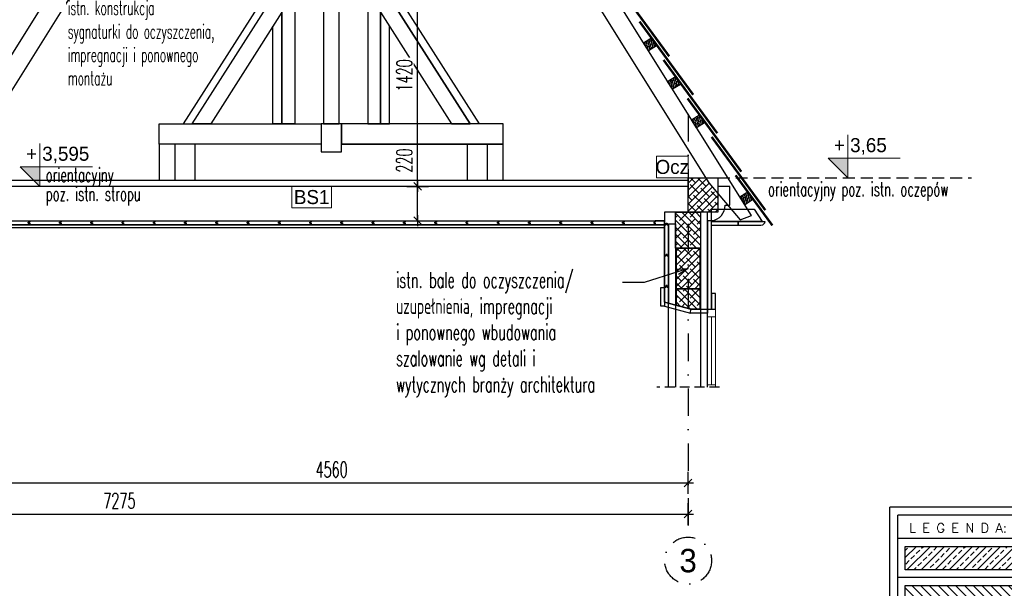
# Model space of a CAD drawing. Header units: centimetres. Extents: x 152786 to 159501, y -6718 to 1403.
# Tile 78 of 89: x 155718 to 156348, y 416 to 780. Entities that reach past the tile are written whole.
import ezdxf
from ezdxf import colors
from ezdxf.entities.mleader import LeaderData, LeaderLine
from ezdxf.enums import TextEntityAlignment as Align
from ezdxf.math import Vec2, Vec3

# ---------------------------------------------------------------- set-up
doc = ezdxf.new("R2010")
doc.units = ezdxf.units.CM
doc.header["$LTSCALE"] = 0.1
for name, pattern in [('DASHDOT', [1, 0.5, -0.25, 0, -0.25]), ('DASHEDX2', [38.1, 25.4, -12.7]), ('Dot & Dashed', [33.5139, 17.6389, -8.81945, 0, -7.05555])]:
    doc.linetypes.add(name, pattern=pattern)
doc.layers.get('0').update_dxf_attribs({"color": 45})
for name, color, linetype, lineweight in [('A_Opisy', 7, 'Continuous', 18), ('A_opisy więźby', 51, 'Continuous', 13), ('A_stolarka_O', 4, 'Continuous', 15)]:
    doc.layers.add(name, color=color, linetype=linetype, lineweight=lineweight)
for name, color, linetype in [('A_wymiary_zewn', 4, 'Continuous'), ('hatch_R&F', 4, 'Continuous'), ('konstr_PROKON', 2, 'Continuous'), ('konstr_R&F', 2, 'Continuous'), ('opisy_prętów_R&F', 2, 'Continuous'), ('opisy_R&F', 3, 'Continuous'), ('osie_R&F', 6, 'DASHDOT'), ('ozn_graficzne_R&F', 5, 'Continuous'), ('widoki_przerywana_R&F', 4, 'DASHEDX2'), ('widoki_R&F', 4, 'Continuous'), ('więźba_R&F', 3, 'Continuous'), ('wymiary_R&F', 3, 'Continuous'), ('ściany_murowane_R&F', 13, 'Continuous')]:
    doc.layers.add(name, color=color, linetype=linetype)
doc.styles.add('S2_STANDARD_text3', font='simplex.shx', dxfattribs={"height": 12})
doc.styles.add('simplex 0.6', font='simplex.shx', dxfattribs={"width": 0.6})
doc.styles.add('Skala 50', font='simplex.shx', dxfattribs={"width": 0.9, "height": 10})
doc.styles.add('TECH', font='FL Pismo Techniczne.ttf')
doc.dimstyles.new('1_50 [mm] żelbet', dxfattribs={"dimtxt": 10, "dimasz": 0.5, "dimexe": 0.18, "dimexo": 0.0625, "dimgap": 3.5, "dimtad": 1, "dimlfac": 10, "dimrnd": 5, "dimdsep": 46, "dimtxsty": 'simplex 0.6', "dimblk1": 'KR', "dimblk2": 'KR', "dimsah": 1, "dimcen": 0.09, "dimse1": 1, "dimse2": 1, "dimclrd": 8, "dimadec": 0, "dimazin": 0, "dimtfac": 1, "dimtofl": 0, "dimtmove": 0, "dimatfit": 3, "dimfxl": 1, "dimtvp": 1, "dimtfill": 1, "dimtfillclr": 256, "dimtolj": 1, "dimtzin": 0, "dimarcsym": 0})
pattern_1 = [(45, (4044.626, 6326.0954), (-2.24506403, 2.24506403), []), (135, (4044.626, 6326.0954), (-6.73519209, 2.24506403), [7.9375, -4.7625])]

# ---------------------------------------------------------------- blocks, each defined once
blk = doc.blocks.new('wieża_widok')
at = {"layer": 'A_wymiary_zewn'}
for points in [[(151870.42, -3912.04), (151870.42, -3880.04), (151858.42, -3880.04), (151858.42, -3876.04), (151870.42, -3876.04), (151870.42, -3864.04), (151874.42, -3864.04), (151874.42, -3876.04), (151886.42, -3876.04), (151886.42, -3880.04), (151874.42, -3880.04), (151874.42, -3912.04), (151870.42, -3912.04)], [(151867.42, -4138.7), (151867.42, -4230.54)], [(151877.42, -4230.54), (151877.42, -4138.7)], [(151849.07, -4168.07), (151849.07, -4230.54)], [(151895.77, -4168.07), (151895.77, -4230.54)], [(151840.88, -4230.54), (151840.88, -4181.18)], [(151840.88, -4181.18), (151840.88, -4230.54)], [(151903.96, -4230.54), (151903.96, -4181.18)], [(151903.96, -4181.18), (151903.96, -4230.54)], [(151835.15, -4230.54), (151835.15, -4190.35)], [(151909.7, -4230.54), (151909.7, -4190.35)], [(151835.15, -4365.54), (151835.15, -4242.54)], [(151840.88, -4365.54), (151840.88, -4242.54)], [(151840.88, -4242.54), (151840.88, -4365.54)], [(151849.07, -4242.54), (151849.07, -4365.54)], [(151867.42, -4242.54), (151867.42, -4365.54)], [(151877.42, -4365.54), (151877.42, -4242.54)], [(151895.77, -4242.54), (151895.77, -4365.54)], [(151903.96, -4365.54), (151903.96, -4242.54)], [(151903.96, -4242.54), (151903.96, -4365.54)], [(151909.7, -4365.54), (151909.7, -4242.54)], [(151840.88, -4377.54), (151840.88, -4479.54), (151835.15, -4479.54), (151835.15, -4417.14)], [(151835.15, -4389.54), (151835.15, -4377.54)], [(151849.07, -4377.54), (151849.07, -4479.54), (151840.88, -4479.54), (151840.88, -4377.54)], [(151867.42, -4377.54), (151867.42, -4479.54), (151877.42, -4479.54), (151877.42, -4377.54)], [(151895.77, -4377.54), (151895.77, -4479.54), (151903.96, -4479.54), (151903.96, -4377.54)], [(151903.96, -4377.54), (151903.96, -4479.54), (151909.7, -4479.54), (151909.7, -4417.14)], [(151909.7, -4389.54), (151909.7, -4377.54)], [(151840.88, -4389.54), (151835.15, -4389.54), (151777.8, -4479.54), (151783.54, -4479.54), (151840.88, -4389.54)], [(151840.88, -4389.54), (151840.88, -4408.14), (151795.39, -4479.54), (151783.54, -4479.54), (151840.88, -4389.54)], [(151903.96, -4389.54), (151961.31, -4479.54)], [(151903.96, -4389.54), (151903.96, -4408.14), (151949.45, -4479.54), (151961.31, -4479.54), (151903.96, -4389.54)], [(151903.96, -4389.54), (151909.7, -4389.54), (151967.04, -4479.54), (151961.31, -4479.54), (151903.96, -4389.54)], [(151909.7, -4389.54), (151967.04, -4479.54)], [(151865.92, -4492.54), (151762.42, -4492.54), (151762.42, -4515.54), (151982.42, -4515.54), (151982.42, -4492.54), (151878.92, -4492.54)]]:
    blk.add_lwpolyline(points, dxfattribs=at)
for points in [[(151867.42, -4479.54), (151877.42, -4479.54), (151877.42, -4389.54), (151867.42, -4389.54)], [(151865.92, -4492.54), (151762.42, -4492.54), (151762.42, -4479.54), (151865.92, -4479.54)], [(151865.92, -4497.54), (151878.92, -4497.54), (151878.92, -4479.54), (151865.92, -4479.54)], [(151878.92, -4492.54), (151982.41, -4492.54), (151982.41, -4479.54), (151878.92, -4479.54)], [(151772.42, -4515.54), (151785.42, -4515.54), (151785.42, -4492.54), (151772.42, -4492.54)], [(151959.42, -4515.54), (151972.42, -4515.54), (151972.42, -4492.54), (151959.42, -4492.54)]]:
    blk.add_lwpolyline(points, close=True, dxfattribs=at)
at = {"layer": 'widoki_R&F', "lineweight": 50}
for p, q in [((151872.42, -3961.94), (151872.42, -3929.46)), ((151872.42, -4048.94), (151872.42, -3967.94)), ((151872.42, -4055.94), (151872.42, -4097.94))]:
    blk.add_line(p, q, dxfattribs=at)
for points in [[(151872.42, -3929.46), (151867.12, -3929.46), (151870.01, -3924.04), (151872.42, -3924.04)], [(151872.42, -3929.46), (151877.73, -3929.46), (151874.83, -3924.04), (151872.42, -3924.04)], [(151862.72, -3961.94), (151844.61, -3961.94), (151867.12, -3929.46), (151869.23, -3929.46)], [(151888.43, -3961.94), (151900.24, -3961.94), (151877.73, -3929.46), (151875.61, -3929.46)], [(151839.97, -4048.94), (151839.97, -3967.94), (151860.57, -3967.94)], [(151860.57, -3967.94), (151884.27, -3967.94)], [(151884.27, -3967.94), (151904.87, -3967.94), (151904.87, -4048.94)], [(151814.34, -4097.94), (151838.11, -4055.94), (151859.9, -4055.94)], [(151859.9, -4055.94), (151884.94, -4055.94)], [(151930.5, -4097.94), (151906.73, -4055.94), (151884.94, -4055.94)], [(151843.68, -4097.94), (151814.34, -4097.94)], [(151822.42, -4097.94), (151822.42, -4173.4)], [(151930.5, -4097.94), (151843.68, -4097.94)], [(151922.42, -4097.94), (151922.42, -4173.4)]]:
    blk.add_lwpolyline(points, dxfattribs=at)
for points in [[(151912.61, -3961.94), (151832.23, -3961.94), (151832.23, -3962.75), (151912.61, -3962.75)], [(151833.78, -3962.75), (151911.07, -3962.75), (151911.07, -3963.56), (151833.78, -3963.56)]]:
    blk.add_lwpolyline(points, close=True, dxfattribs=at)
for points in [[(151839.97, -3967.94), (151837.94, -3967.94, 0.381379), (151833.78, -3963.56), (151833.78, -3962.75), (151872.42, -3962.75)], [(151904.87, -3967.94), (151906.9, -3967.94, -0.381379), (151911.07, -3963.56), (151911.07, -3962.75), (151872.42, -3962.75)], [(151838.11, -4055.94), (151836.17, -4055.94, 0.381379), (151832.21, -4049.71), (151832.21, -4048.94), (151872.42, -4048.94)], [(151906.73, -4055.94), (151908.67, -4055.94, -0.381379), (151912.63, -4049.71), (151912.63, -4048.94), (151872.42, -4048.94)]]:
    blk.add_lwpolyline(points, format="xyb", dxfattribs=at)
at = {"layer": 'widoki_R&F'}
for points in [[(151847.81, -3996.71), (151847.81, -3996.71), (151847.81, -4048.94)], [(151849.11, -3996.71), (151849.11, -3996.71), (151849.11, -4048.94)], [(151862.53, -4048.94), (151862.53, -3996.74)], [(151882.31, -4048.94), (151882.31, -3996.74)], [(151895.74, -3996.71), (151895.74, -3996.71), (151895.74, -4048.94)], [(151897.03, -3996.71), (151897.03, -3996.71), (151897.03, -4048.94)]]:
    blk.add_lwpolyline(points, dxfattribs=at)
at = {"layer": 'widoki_R&F', "lineweight": 50}
blk.add_circle((151872.42, -3918.08), 6.41, dxfattribs=at)
at = {"layer": 'widoki_R&F', "extrusion": (0, 0, -1)}
for centre, end_param in [((151855.17, -3996.54), 7.844562), ((151856.47, -3996.54), 6.161771)]:
    blk.add_ellipse(centre, major_axis=(0.33, 8.57), ratio=0.857788, start_param=4.658597, end_param=end_param, dxfattribs=at)
at = {"layer": 'widoki_R&F'}
for centre, end_param in [((151889.67, -3996.54), 7.844562), ((151888.38, -3996.54), 6.161771)]:
    blk.add_ellipse(centre, major_axis=(-0.33, 8.57), ratio=0.857788, start_param=4.658597, end_param=end_param, dxfattribs=at)
blk = doc.blocks.new('KR')
for p, q in [((0, -14), (0, 14)), ((-7, 0), (7, 0)), ((-4.9, -4.9), (4.9, 4.9))]:
    blk.add_line(p, q)
blk = doc.blocks.new('*D544')
at = {"layer": 'Defpoints', "color": 0, "transparency": 16777216}
for p in [(155689.3, 544.46), (156145.3, 544.46), (156145.3, 483.33)]:
    blk.add_point(p, dxfattribs=at)
at = {"layer": 'wymiary_R&F', "color": 8, "lineweight": -2, "transparency": 16777216}
blk.add_line((155689.8, 483.33), (156144.8, 483.33), dxfattribs=at)
at = {"layer": 'wymiary_R&F', "color": 8, "lineweight": -2, "transparency": 16777216, "xscale": 0.5, "yscale": 0.5, "zscale": 0.5, "rotation": 180}
blk.add_blockref('KR', (155689.3, 483.33), dxfattribs=at)
at = {"layer": 'wymiary_R&F', "color": 8, "lineweight": -2, "transparency": 16777216, "xscale": 0.5, "yscale": 0.5, "zscale": 0.5}
blk.add_blockref('KR', (156145.3, 483.33), dxfattribs=at)
at = {"layer": 'wymiary_R&F', "color": 0, "transparency": 16777216, "insert": (155917.3, 491.83), "char_height": 10, "attachment_point": 5, "style": 'simplex 0.6', "bg_fill": 3, "box_fill_scale": 1.1, "bg_fill_color": 256, "bg_fill_true_color": 13158600, "bg_fill_transparency": 0}
blk.add_mtext('\\A1;4560', dxfattribs=at)
blk = doc.blocks.new('*D545')
at = {"layer": 'Defpoints', "color": 0, "transparency": 16777216}
for p in [(155417.8, 544.46), (156145.3, 544.46), (156145.3, 463.33)]:
    blk.add_point(p, dxfattribs=at)
at = {"layer": 'wymiary_R&F', "color": 8, "lineweight": -2, "transparency": 16777216}
blk.add_line((155418.3, 463.33), (156144.8, 463.33), dxfattribs=at)
at = {"layer": 'wymiary_R&F', "color": 8, "lineweight": -2, "transparency": 16777216, "xscale": 0.5, "yscale": 0.5, "zscale": 0.5, "rotation": 180}
blk.add_blockref('KR', (155417.8, 463.33), dxfattribs=at)
at = {"layer": 'wymiary_R&F', "color": 8, "lineweight": -2, "transparency": 16777216, "xscale": 0.5, "yscale": 0.5, "zscale": 0.5}
blk.add_blockref('KR', (156145.3, 463.33), dxfattribs=at)
at = {"layer": 'wymiary_R&F', "color": 0, "transparency": 16777216, "insert": (155781.55, 471.83), "char_height": 10, "attachment_point": 5, "style": 'simplex 0.6', "bg_fill": 3, "box_fill_scale": 1.1, "bg_fill_color": 256, "bg_fill_true_color": 13158600, "bg_fill_transparency": 0}
blk.add_mtext('\\A1;7275', dxfattribs=at)
blk = doc.blocks.new('_Open30')
at = {"color": 0, "linetype": 'ByBlock', "lineweight": -2, "transparency": 16777216}
for p, q in [((-1, 0.2679), (0, 0)), ((0, 0), (-1, -0.2679)), ((0, 0), (-1, 0))]:
    blk.add_line(p, q, dxfattribs=at)
blk = doc.blocks.new('*D546')
at = {"layer": 'Defpoints', "color": 0, "transparency": 16777216}
for p in [(155934.3, 672.96), (155972.31, 672.96), (155934.3, 650.96)]:
    blk.add_point(p, dxfattribs=at)
at = {"layer": 'wymiary_R&F', "color": 8, "lineweight": -2, "transparency": 16777216}
for p, q in [((155972.31, 672.96), (155972.31, 700.69)), ((155972.31, 651.46), (155972.31, 672.46))]:
    blk.add_line(p, q, dxfattribs=at)
at = {"layer": 'wymiary_R&F', "color": 8, "lineweight": -2, "transparency": 16777216, "xscale": 0.5, "yscale": 0.5, "zscale": 0.5}
for p, rotation in [((155972.31, 672.96), 90), ((155972.31, 650.96), 270)]:
    blk.add_blockref('KR', p, dxfattribs=dict(at, rotation=rotation))
at = {"layer": 'wymiary_R&F', "color": 0, "transparency": 16777216, "insert": (155963.81, 689.48), "char_height": 10, "attachment_point": 5, "rotation": 90, "style": 'simplex 0.6', "bg_fill": 3, "box_fill_scale": 1.1, "bg_fill_color": 256, "bg_fill_true_color": 13158600, "bg_fill_transparency": 0}
blk.add_mtext('\\A1;220', dxfattribs=at)
blk = doc.blocks.new('*D547')
at = {"layer": 'Defpoints', "color": 0, "transparency": 16777216}
for p in [(155954.32, 814.96), (155972.31, 814.96), (155934.3, 672.96)]:
    blk.add_point(p, dxfattribs=at)
at = {"layer": 'wymiary_R&F', "color": 8, "lineweight": -2, "transparency": 16777216}
blk.add_line((155972.31, 673.46), (155972.31, 814.46), dxfattribs=at)
at = {"layer": 'wymiary_R&F', "color": 8, "lineweight": -2, "transparency": 16777216, "xscale": 0.5, "yscale": 0.5, "zscale": 0.5}
for p, rotation in [((155972.31, 814.96), 90), ((155972.31, 672.96), 270)]:
    blk.add_blockref('KR', p, dxfattribs=dict(at, rotation=rotation))
at = {"layer": 'wymiary_R&F', "color": 0, "transparency": 16777216, "insert": (155963.81, 743.96), "char_height": 10, "attachment_point": 5, "rotation": 90, "style": 'simplex 0.6', "bg_fill": 3, "box_fill_scale": 1.1, "bg_fill_color": 256, "bg_fill_true_color": 13158600, "bg_fill_transparency": 0}
blk.add_mtext('\\A1;1420', dxfattribs=at)
blk = doc.blocks.new('kota_wysokościowa')
at = {"layer": 'A_Opisy'}
h = blk.add_hatch(color=256, dxfattribs=at)
h.dxf.hatch_style = 1
h.paths.add_polyline_path([(155781.17, 602.51), (155768.67, 602.51), (155781.17, 590.01)])
blk.add_lwpolyline([(155781.17, 617.51), (155781.17, 590.01), (155768.67, 602.51), (155814.83, 602.51)], dxfattribs=at)
blk = doc.blocks.new('Legenda_opis1')
at = {"layer": 'hatch_R&F'}
h = blk.add_hatch(dxfattribs=at)
h.set_pattern_fill('ANSI33', color=4, scale=2, style=0)
h.set_pattern_definition([(45, (-33186.698, -18397.697), (-8.980256, 8.980256), []), (45, (-33177.718, -18397.697), (-8.980256, 8.980256), [6.35, -3.175])])
h.paths.add_polyline_path([(-2770.4, 250), (-2594.3, 250), (-2594.3, 220), (-2770.4, 220)])
h = blk.add_hatch(dxfattribs=at)
h.set_pattern_fill('ANSI38', color=4, scale=2, style=0)
h.set_pattern_definition([(45, (-1890, -149.9336), (-4.49013, 4.49013), []), (135, (-1890, -149.9336), (-13.470384, 4.49013), [15.875, -9.525])])
h.paths.add_polyline_path([(-2770.4, 100), (-2594.3, 100), (-2594.3, 70), (-2770.4, 70)])
at = {"layer": 'ściany_murowane_R&F'}
h = blk.add_hatch(dxfattribs=at)
h.set_pattern_fill('ANSI31', color=4, scale=2.5, angle=90, style=0)
h.set_pattern_definition([(135, (-33186.698, -18347.697), (-5.61266, -5.61266), [])])
h.paths.add_polyline_path([(-2770.4, 200), (-2594.3, 200), (-2594.3, 170), (-2770.4, 170)])
h = blk.add_hatch(dxfattribs=at)
h.set_pattern_fill('ISO02W100', color=4, scale=1.5, angle=315, style=0)
h.set_pattern_definition([(315, (121.3135, 0), (5.3033, 5.3033), [18, -4.5])])
h.paths.add_polyline_path([(-2770.4, 150), (-2594.3, 150), (-2594.3, 120), (-2770.4, 120)])
at = {"color": 4}
for p, q in [((-1852.1, 300), (-2790, 300)), ((-1852.1, 300), (-2790, 300)), ((-2780, -140), (-2780, 290)), ((-1862.1, 290), (-2780, 290)), ((-1862.1, 290), (-2780, 290)), ((-1862.1, -140), (-1862.1, 290)), ((-1862.1, 260), (-2780, 260)), ((-2584.3, 260), (-2584.3, -140)), ((-1862.1, 260), (-1862.1, -140)), ((-1862.1, 210), (-2780, 210)), ((-1862.1, 160), (-2780, 160)), ((-1862.1, 110), (-2780, 110)), ((-1862.1, 60), (-2780, 60)), ((-1862.1, 10), (-2780, 10)), ((-1862.1, -40), (-2780, -40)), ((-1862.1, -90), (-2780, -90)), ((-1852.1, -150), (-2790, -150)), ((-1862.1, -140), (-2780, -140))]:
    blk.add_line(p, q, dxfattribs=at)
for points in [[(-2790, -150), (-2790, 300)], [(-1852.1, -150), (-1852.1, 300)]]:
    blk.add_lwpolyline(points, dxfattribs=at)
at = {"layer": 'konstr_R&F'}
blk.add_lwpolyline([(-2770.4, 250), (-2594.3, 250), (-2594.3, 220), (-2770.4, 220)], close=True, dxfattribs=at)
at = {"layer": 'konstr_R&F', "color": 3}
blk.add_lwpolyline([(-2770.4, 100), (-2594.3, 100), (-2594.3, 70), (-2770.4, 70)], close=True, dxfattribs=at)
at = {"layer": 'ozn_graficzne_R&F', "color": 7, "linetype": 'Dot & Dashed', "ltscale": 0.2, "const_width": 1}
blk.add_lwpolyline([(-2677.5, 49.8, 0.72236), (-2687.7, 51.5, -0.493051), (-2694, 50.4, 0.725748), (-2705.5, 44, -0.472367), (-2709.4, 39.2, 0.994662), (-2709.5, 30.1, -0.524155), (-2705.8, 24.7, 0.964736), (-2698.4, 21.5, -0.702378), (-2691, 20.8, 0.716583), (-2678.9, 19.9, -0.45003), (-2673.2, 21.7, 1.127382), (-2670.2, 28.8, -0.772934), (-2670, 36.5, 1.020362), (-2672.5, 46.6, -0.446367)], format="xyb", close=True, dxfattribs=at)
at = {"layer": 'ściany_murowane_R&F', "linetype": 'Continuous', "ltscale": 8}
for points in [[(-2770.4, 200), (-2594.3, 200), (-2594.3, 170), (-2770.4, 170)], [(-2770.4, 150), (-2594.3, 150), (-2594.3, 120), (-2770.4, 120)]]:
    blk.add_lwpolyline(points, close=True, dxfattribs=at)
at = {"color": 4, "insert": (-2765.4, 265.1), "char_height": 12, "width": 1098.166, "attachment_point": 4, "style": 'S2_STANDARD_text3'}
blk.add_mtext('{\\Fromans.shx|c238;L E G E N D A:\\fTimes New Roman|b0|i0|c238|p18;\\C2;\\P\\H0.75x; }', dxfattribs=at)
at = {"layer": 'opisy_R&F', "color": 4, "style": 'S2_STANDARD_text3'}
for s, p in [('ELEMENTY ŻELBETOWE', (-2551.8, 235)), ('ŚCIANY MUROWANE NOŚNE', (-2554.3, 185)), ('ŚCIANY MUROWANE Z BLOCZKÓW BETONOWYCH', (-2554.3, 135)), ('ELEMENTY DREWNIANE', (-2554.3, 85)), ('OBSZAR ZMIANY / REWIZJI', (-2554.3, 35)), ('GÓRNA KRAWĘDŹ ELEMENTU KONSTRUKCYJNEGO', (-2554.3, -15)), ('DOLNA KRAWĘDŹ ELEMENTU KONSTRUKCYJNEGO', (-2554.3, -65)), ('ŁAWA FUNDAMENTOWA', (-2554.3, -115))]:
    blk.add_text(s, height=15, dxfattribs=at).set_placement(p, align=Align.MIDDLE_LEFT)
at = {"layer": 'opisy_R&F', "style": 'simplex 0.6', "width": 0.8}
for s, p in [('g.k.', (-2706.5, -22.7)), ('d.k.', (-2706.5, -72.7)), ('ŁF', (-2706.5, -122.7))]:
    blk.add_text(s, height=20, dxfattribs=at).set_placement(p)

msp = doc.modelspace()

# ---------------------------------------------------------------- hatches: boundary and pattern name
at = {"layer": 'hatch_R&F'}
h = msp.add_hatch(dxfattribs=at)
h.set_pattern_fill('ANSI38', color=256, scale=0.35, angle=121.5887773)
h.set_pattern_definition([(103.4112227, (3833.3064, 4936.5214), (-1.080946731, -0.257741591), []), (193.4112227, (3833.3064, 4936.5214), (-1.90415187, -1.5964299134), [2.778125, -1.666875])])
h.paths.add_polyline_path([(156120.007, 759.6367), (156116.8275, 764.725), (156121.9158, 767.9045), (156125.0953, 762.8162)])
h = msp.add_hatch(dxfattribs=at)
h.set_pattern_fill('ANSI38', color=256, scale=0.35, angle=121.5887773)
h.set_pattern_definition([(103.4112227, (3817.9387, 4911.928), (-1.080946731, -0.257741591), []), (193.4112227, (3817.9387, 4911.928), (-1.90415187, -1.5964299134), [2.778125, -1.666875])])
h.paths.add_polyline_path([(156135.3746, 735.0433), (156132.1951, 740.1316), (156137.2834, 743.3111), (156140.4629, 738.2228)])
h = msp.add_hatch(dxfattribs=at)
h.set_pattern_fill('ANSI38', color=256, scale=0.35, angle=121.5887773)
h.set_pattern_definition([(103.4112227, (3802.5711, 4887.3346), (-1.080946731, -0.257741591), []), (193.4112227, (3802.5711, 4887.3346), (-1.90415187, -1.5964299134), [2.778125, -1.666875])])
h.paths.add_polyline_path([(156150.7423, 710.4499), (156147.5628, 715.5382), (156152.6511, 718.7177), (156155.8306, 713.6294)])
h = msp.add_hatch(dxfattribs=at)
h.set_pattern_fill('ANSI38', color=256)
h.set_pattern_definition(pattern_1)
h.paths.add_polyline_path([(156164.2979, 666.1114), (156156.5812, 678.4607), (156145.2979, 678.4607), (156145.2979, 656.4607), (156164.2979, 656.4607)])
h = msp.add_hatch(dxfattribs=at)
h.set_pattern_fill('ANSI38', color=256, scale=0.35, angle=121.5887773)
h.set_pattern_definition([(103.4112227, (3771.8358, 4838.1478), (-1.080946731, -0.257741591), []), (193.4112227, (3771.8358, 4838.1478), (-1.90415187, -1.5964299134), [2.778125, -1.666875])])
h.paths.add_polyline_path([(156181.4776, 661.2631), (156178.2981, 666.3514), (156183.3864, 669.5309), (156186.5659, 664.4426)])
h = msp.add_hatch(dxfattribs=at)
h.set_pattern_fill('ANSI38', color=256, angle=90)
h.set_pattern_definition([(135, (7412.1483, 6900.2533), (-2.24506403, -2.24506403), []), (225, (7412.1483, 6900.2533), (-2.24506403, -6.73519209), [7.9375, -4.7625])])
h.paths.add_polyline_path([(156153.2979, 633.4607), (156137.2979, 633.4607), (156137.2979, 656.4607), (156153.2979, 656.4607)])
h = msp.add_hatch(dxfattribs=at)
h.set_pattern_fill('ANSI38', color=256)
h.set_pattern_definition(pattern_1)
h.paths.add_polyline_path([(156152.7979, 607.4607), (156137.7979, 607.4607), (156137.7979, 633.4607), (156152.7979, 633.4607)])
h = msp.add_hatch(dxfattribs=at)
h.set_pattern_fill('ANSI38', color=256, angle=90)
h.set_pattern_definition([(135, (7412.1483, 6848.2533), (-2.24506403, -2.24506403), []), (225, (7412.1483, 6848.2533), (-2.24506403, -6.73519209), [7.9375, -4.7625])])
h.paths.add_polyline_path([(156147.1213, 594.4607), (156152.7979, 594.4607), (156152.7979, 607.4607), (156137.7979, 607.4607), (156137.7979, 596.9142)])

# ---------------------------------------------------------------- linework, layer by layer
at = {"layer": 'A_opisy więźby'}
for points in [[(156145.2979, 692.2335), (156145.2979, 678.4607), (156125.0419, 678.4607), (156125.0419, 692.2335)], [(155917.1725, 672.9607), (155917.1725, 659.1879), (155891.9165, 659.1879), (155891.9165, 672.9607)]]:
    msp.add_lwpolyline(points, close=True, dxfattribs=at)
at = {"layer": 'A_stolarka_O'}
for p, q in [((156162.7979, 544.4607), (156162.7979, 594.4607)), ((156160.2979, 545.9607), (156160.2979, 589.4607))]:
    msp.add_line(p, q, dxfattribs=at)
for points in [[(156157.7979, 589.4607), (156162.7979, 589.4607), (156162.7979, 594.4607), (156157.7979, 594.4607)], [(156162.7979, 545.9607), (156157.7979, 545.9607), (156157.7979, 589.4607), (156162.7979, 589.4607)]]:
    msp.add_lwpolyline(points, close=True, dxfattribs=at)
msp.add_lwpolyline([(156162.7979, 544.4607), (156162.7979, 545.9607), (156157.7979, 545.9607), (156157.7979, 544.4607)], dxfattribs=at)
at = {"layer": 'A_wymiary_zewn'}
for points in [[(155689.2979, 676.9607), (156145.2979, 676.9607), (156145.2979, 672.9607), (155689.2979, 672.9607)], [(155704.2979, 650.9607), (156130.2979, 650.9607), (156130.2979, 648.4607), (155704.2979, 648.4607)], [(156177.2979, 647.9607), (156160.2979, 647.9607), (156160.2979, 650.4607), (156177.2979, 650.4607)], [(155704.2979, 648.4607), (156130.2979, 648.4607), (156130.2979, 646.4607), (155704.2979, 646.4607)], [(156127.7979, 608.3028), (156130.2979, 608.3028), (156130.2979, 596.3028), (156127.7979, 596.3028)], [(156160.2979, 594.4607), (156162.7979, 594.4607), (156162.7979, 604.4607), (156160.2979, 604.4607)], [(156147.1213, 594.4607), (156157.7979, 594.4607), (156157.7979, 591.9607), (156146.7979, 591.9607)]]:
    msp.add_lwpolyline(points, close=True, dxfattribs=at)
msp.add_lwpolyline([(156191.7979, 647.9607), (156177.2979, 647.9607), (156177.2979, 650.4607), (156194.2979, 650.4607, -0.41421356)], format="xyb", close=True, dxfattribs=at)
for points in [[(156146.7979, 591.9607), (156147.1213, 594.4607), (156130.2979, 598.8879), (156130.2979, 596.3028), (156146.7979, 591.9607)], [(156130.2979, 596.3028), (156146.7979, 591.9607)]]:
    msp.add_lwpolyline(points, dxfattribs=at)
at = {"layer": 'konstr_PROKON', "color": 3}
msp.add_lwpolyline([(156164.2979, 656.4607), (156145.2979, 656.4607), (156145.2979, 678.4607), (156164.2979, 678.4607)], close=True, dxfattribs=at)
for points in [[(156145.2979, 672.9607), (155689.2979, 672.9607)], [(155704.2979, 650.9607), (156130.2979, 650.9607)]]:
    msp.add_lwpolyline(points, dxfattribs=at)
msp.add_lwpolyline([(156160.2979, 651.0391, 0.37796447), (156169.0479, 660.9607), (156172.0479, 660.9607), (156172.0479, 672.9607), (156164.2979, 672.9607)], format="xyb", dxfattribs=at)
at = {"layer": 'osie_R&F', "ltscale": 350}
msp.add_lwpolyline([(156145.2979, 719.1627), (156145.2979, 448.6088)], dxfattribs=at)
at = {"layer": 'osie_R&F', "ltscale": 300}
msp.add_circle((156145.2979, 433.6088), 15, dxfattribs=at)
at = {"layer": 'widoki_przerywana_R&F', "ltscale": 3}
msp.add_lwpolyline([(156164.2979, 678.4607), (156326.5142, 678.4607)], dxfattribs=at)
at = {"layer": 'widoki_przerywana_R&F', "ltscale": 2.5}
msp.add_lwpolyline([(156165.2979, 544.4607), (156125.2979, 544.4607)], dxfattribs=at)
at = {"layer": 'widoki_R&F', "const_width": 1.5}
for points in [[(156098.8398, 803.0111), (156133.1985, 756.1495)], [(156114.2075, 778.4177), (156148.5662, 731.5561)], [(156129.5752, 753.8243), (156163.9338, 706.9627)], [(156144.9428, 729.2309), (156179.3015, 682.3693)], [(156160.3105, 704.6375), (156194.6692, 657.7759)], [(156175.6781, 680.0442), (156199.2016, 647.9607)]]:
    msp.add_lwpolyline(points, dxfattribs=at)
at = {"layer": 'widoki_R&F'}
for points in [[(156120.007, 759.6367), (156116.8275, 764.725), (156121.9158, 767.9045), (156125.0953, 762.8162)], [(156135.3746, 735.0433), (156132.1951, 740.1316), (156137.2834, 743.3111), (156140.4629, 738.2228)], [(156150.7423, 710.4499), (156147.5628, 715.5382), (156152.6511, 718.7177), (156155.8306, 713.6294)], [(156181.4776, 661.2631), (156178.2981, 666.3514), (156183.3864, 669.5309), (156186.5659, 664.4426)], [(156153.2979, 633.4607), (156137.2979, 633.4607), (156137.2979, 656.4607), (156153.2979, 656.4607)], [(155724.2979, 648.4607), (155704.2979, 648.4607), (155704.2979, 649.3357), (155704.2979, 649.3357), (155704.2979, 650.0857), (155704.2979, 650.0857), (155704.2979, 650.9607), (155724.2979, 650.9607), (155724.2979, 650.0857), (155723.2979, 650.0857), (155723.2979, 649.3357), (155724.2979, 649.3357)], [(155744.2979, 648.4607), (155724.2979, 648.4607), (155724.2979, 649.3357), (155723.2979, 649.3357), (155723.2979, 650.0857), (155724.2979, 650.0857), (155724.2979, 650.9607), (155744.2979, 650.9607), (155744.2979, 650.0857), (155743.2979, 650.0857), (155743.2979, 649.3357), (155744.2979, 649.3357)], [(155764.2979, 648.4607), (155744.2979, 648.4607), (155744.2979, 649.3357), (155743.2979, 649.3357), (155743.2979, 650.0857), (155744.2979, 650.0857), (155744.2979, 650.9607), (155764.2979, 650.9607), (155764.2979, 650.0857), (155763.2979, 650.0857), (155763.2979, 649.3357), (155764.2979, 649.3357)], [(155784.2979, 648.4607), (155764.2979, 648.4607), (155764.2979, 649.3357), (155763.2979, 649.3357), (155763.2979, 650.0857), (155764.2979, 650.0857), (155764.2979, 650.9607), (155784.2979, 650.9607), (155784.2979, 650.0857), (155783.2979, 650.0857), (155783.2979, 649.3357), (155784.2979, 649.3357)], [(155804.2979, 648.4607), (155784.2979, 648.4607), (155784.2979, 649.3357), (155783.2979, 649.3357), (155783.2979, 650.0857), (155784.2979, 650.0857), (155784.2979, 650.9607), (155804.2979, 650.9607), (155804.2979, 650.0857), (155803.2979, 650.0857), (155803.2979, 649.3357), (155804.2979, 649.3357)], [(155824.2979, 648.4607), (155804.2979, 648.4607), (155804.2979, 649.3357), (155803.2979, 649.3357), (155803.2979, 650.0857), (155804.2979, 650.0857), (155804.2979, 650.9607), (155824.2979, 650.9607), (155824.2979, 650.0857), (155823.2979, 650.0857), (155823.2979, 649.3357), (155824.2979, 649.3357)], [(155844.2979, 648.4607), (155824.2979, 648.4607), (155824.2979, 649.3357), (155823.2979, 649.3357), (155823.2979, 650.0857), (155824.2979, 650.0857), (155824.2979, 650.9607), (155844.2979, 650.9607), (155844.2979, 650.0857), (155843.2979, 650.0857), (155843.2979, 649.3357), (155844.2979, 649.3357)], [(155864.2979, 648.4607), (155844.2979, 648.4607), (155844.2979, 649.3357), (155843.2979, 649.3357), (155843.2979, 650.0857), (155844.2979, 650.0857), (155844.2979, 650.9607), (155864.2979, 650.9607), (155864.2979, 650.0857), (155863.2979, 650.0857), (155863.2979, 649.3357), (155864.2979, 649.3357)], [(155884.2979, 648.4607), (155864.2979, 648.4607), (155864.2979, 649.3357), (155863.2979, 649.3357), (155863.2979, 650.0857), (155864.2979, 650.0857), (155864.2979, 650.9607), (155884.2979, 650.9607), (155884.2979, 650.0857), (155883.2979, 650.0857), (155883.2979, 649.3357), (155884.2979, 649.3357)], [(155904.2979, 648.4607), (155884.2979, 648.4607), (155884.2979, 649.3357), (155883.2979, 649.3357), (155883.2979, 650.0857), (155884.2979, 650.0857), (155884.2979, 650.9607), (155904.2979, 650.9607), (155904.2979, 650.0857), (155903.2979, 650.0857), (155903.2979, 649.3357), (155904.2979, 649.3357)], [(155924.2979, 648.4607), (155904.2979, 648.4607), (155904.2979, 649.3357), (155903.2979, 649.3357), (155903.2979, 650.0857), (155904.2979, 650.0857), (155904.2979, 650.9607), (155924.2979, 650.9607), (155924.2979, 650.0857), (155923.2979, 650.0857), (155923.2979, 649.3357), (155924.2979, 649.3357)], [(155944.2979, 648.4607), (155924.2979, 648.4607), (155924.2979, 649.3357), (155923.2979, 649.3357), (155923.2979, 650.0857), (155924.2979, 650.0857), (155924.2979, 650.9607), (155944.2979, 650.9607), (155944.2979, 650.0857), (155943.2979, 650.0857), (155943.2979, 649.3357), (155944.2979, 649.3357)], [(155964.2979, 648.4607), (155944.2979, 648.4607), (155944.2979, 649.3357), (155943.2979, 649.3357), (155943.2979, 650.0857), (155944.2979, 650.0857), (155944.2979, 650.9607), (155964.2979, 650.9607), (155964.2979, 650.0857), (155963.2979, 650.0857), (155963.2979, 649.3357), (155964.2979, 649.3357)], [(155984.2979, 648.4607), (155964.2979, 648.4607), (155964.2979, 649.3357), (155963.2979, 649.3357), (155963.2979, 650.0857), (155964.2979, 650.0857), (155964.2979, 650.9607), (155984.2979, 650.9607), (155984.2979, 650.0857), (155983.2979, 650.0857), (155983.2979, 649.3357), (155984.2979, 649.3357)], [(156004.2979, 648.4607), (155984.2979, 648.4607), (155984.2979, 649.3357), (155983.2979, 649.3357), (155983.2979, 650.0857), (155984.2979, 650.0857), (155984.2979, 650.9607), (156004.2979, 650.9607), (156004.2979, 650.0857), (156003.2979, 650.0857), (156003.2979, 649.3357), (156004.2979, 649.3357)], [(156024.2979, 648.4607), (156004.2979, 648.4607), (156004.2979, 649.3357), (156003.2979, 649.3357), (156003.2979, 650.0857), (156004.2979, 650.0857), (156004.2979, 650.9607), (156024.2979, 650.9607), (156024.2979, 650.0857), (156023.2979, 650.0857), (156023.2979, 649.3357), (156024.2979, 649.3357)], [(156044.2979, 648.4607), (156024.2979, 648.4607), (156024.2979, 649.3357), (156023.2979, 649.3357), (156023.2979, 650.0857), (156024.2979, 650.0857), (156024.2979, 650.9607), (156044.2979, 650.9607), (156044.2979, 650.0857), (156043.2979, 650.0857), (156043.2979, 649.3357), (156044.2979, 649.3357)], [(156064.2979, 648.4607), (156044.2979, 648.4607), (156044.2979, 649.3357), (156043.2979, 649.3357), (156043.2979, 650.0857), (156044.2979, 650.0857), (156044.2979, 650.9607), (156064.2979, 650.9607), (156064.2979, 650.0857), (156063.2979, 650.0857), (156063.2979, 649.3357), (156064.2979, 649.3357)], [(156084.2979, 648.4607), (156064.2979, 648.4607), (156064.2979, 649.3357), (156063.2979, 649.3357), (156063.2979, 650.0857), (156064.2979, 650.0857), (156064.2979, 650.9607), (156084.2979, 650.9607), (156084.2979, 650.0857), (156083.2979, 650.0857), (156083.2979, 649.3357), (156084.2979, 649.3357)], [(156104.2979, 648.4607), (156084.2979, 648.4607), (156084.2979, 649.3357), (156083.2979, 649.3357), (156083.2979, 650.0857), (156084.2979, 650.0857), (156084.2979, 650.9607), (156104.2979, 650.9607), (156104.2979, 650.0857), (156103.2979, 650.0857), (156103.2979, 649.3357), (156104.2979, 649.3357)], [(156124.2979, 648.4607), (156104.2979, 648.4607), (156104.2979, 649.3357), (156103.2979, 649.3357), (156103.2979, 650.0857), (156104.2979, 650.0857), (156104.2979, 650.9607), (156124.2979, 650.9607), (156124.2979, 650.0857), (156123.2979, 650.0857), (156123.2979, 649.3357), (156124.2979, 649.3357)], [(156130.2979, 650.9607), (156124.2979, 650.9607), (156124.2979, 650.0857), (156123.2979, 650.0857), (156123.2979, 649.3357), (156124.2979, 649.3357), (156124.2979, 648.4607), (156130.2979, 648.4607)], [(156130.2979, 628.4607), (156130.2979, 648.4607), (156131.1729, 648.4607), (156131.1729, 649.4607), (156131.9229, 649.4607), (156131.9229, 648.4607), (156132.7979, 648.4607), (156132.7979, 628.4607), (156131.9229, 628.4607), (156131.9229, 629.4607), (156131.1729, 629.4607), (156131.1729, 628.4607)], [(156157.7979, 594.4607), (156160.2979, 594.4607), (156160.2979, 650.9607), (156157.7979, 650.9607)], [(156152.7979, 607.4607), (156137.7979, 607.4607), (156137.7979, 633.4607), (156152.7979, 633.4607)], [(156130.2979, 608.4607), (156130.2979, 628.4607), (156131.1729, 628.4607), (156131.1729, 629.4607), (156131.9229, 629.4607), (156131.9229, 628.4607), (156132.7979, 628.4607), (156132.7979, 608.4607), (156131.9229, 608.4607), (156131.9229, 609.4607), (156131.1729, 609.4607), (156131.1729, 608.4607)], [(156130.2979, 598.8879), (156130.2979, 608.4607), (156131.1729, 608.4607), (156131.1729, 609.4607), (156131.9229, 609.4607), (156131.9229, 608.4607), (156132.7979, 608.4607), (156132.7979, 598.23), (156132.7979, 598.23), (156132.7979, 598.23), (156132.7979, 598.23), (156132.7979, 598.23)], [(156137.7979, 596.9142), (156137.7979, 607.4607), (156152.7979, 607.4607), (156152.7979, 594.4607), (156147.1213, 594.4607)]]:
    msp.add_lwpolyline(points, close=True, dxfattribs=at)
for points in [[(156157.7979, 544.4607), (156157.7979, 656.4607), (156153.2979, 656.4607), (156153.2979, 544.4607)], [(156132.7979, 544.4607), (156132.7979, 648.9607), (156137.2979, 648.9607), (156137.2979, 544.4607)]]:
    msp.add_lwpolyline(points, dxfattribs=at)
at = {"layer": 'więźba_R&F', "linetype": 'ByBlock'}
for points in [[(155762.8092, 814.9607), (155660.3307, 650.9607), (155646.1805, 650.9607), (155917.0479, 1084.4391)], [(156185.8055, 654.3371), (156185.8055, 654.3371)]]:
    msp.add_lwpolyline(points, dxfattribs=at)
at = {"layer": 'więźba_R&F', "color": 6, "linetype": 'ByBlock'}
msp.add_lwpolyline([(156192.6029, 650.4607), (156160.2979, 650.4607), (156160.2979, 658.4607), (156187.6039, 658.4607), (156192.6029, 650.4607)], close=True, dxfattribs=at)
at = {"layer": 'ściany_murowane_R&F', "lineweight": -3, "ltscale": 0.5}
msp.add_lwpolyline([(156130.2979, 598.8879), (156147.1213, 594.4607), (156160.2979, 594.4607), (156160.2979, 656.4607), (156130.2979, 656.4607), (156130.2979, 598.8879)], dxfattribs=at)

# ---------------------------------------------------------------- block references
at = {"layer": 'A_wymiary_zewn'}
for name, p in [('wieża_widok', (4044.626, 5192.4962)), ('kota_wysokościowa', (466.1801, 88.453)), ('kota_wysokościowa', (-50.5026, 82.953))]:
    msp.add_blockref(name, p, dxfattribs=at)
at = {"layer": 'opisy_R&F', "xscale": 0.5, "yscale": 0.5, "zscale": 0.5}
msp.add_blockref('Legenda_opis1', (157669.3278, 317.6952), dxfattribs=at)

# ---------------------------------------------------------------- texts
at = {"layer": 'A_Opisy', "color": 4, "style": 'TECH'}
for s, p in [('+ 3,65', (156238.5462, 694.847)), ('+ 3,595', (155721.8636, 689.347))]:
    msp.add_text(s, height=9, dxfattribs=at).set_placement(p)
at = {"layer": 'A_Opisy', "color": 7, "style": 'simplex 0.6', "width": 0.6}
for s, p in [('orientacyjny ', (155734.5353, 675.8981)), ('orientacyjny poz. istn. oczepów', (156196.3978, 666.7327)), ('poz. istn. stropu', (155734.5353, 663.6554))]:
    msp.add_text(s, height=9, dxfattribs=at).set_placement(p)
at = {"layer": 'opisy_prętów_R&F', "color": 3, "insert": (155748.5341, 791.6072), "char_height": 9, "width": 117.420126, "attachment_point": 1, "style": 'Skala 50'}
msp.add_mtext('{\\W0.55;istn. konstrukcja \\Psygnaturki do oczyszczenia, impregnacji i ponownego montażu}', dxfattribs=at)
at = {"layer": 'osie_R&F', "color": 3, "ltscale": 75, "style": 'TECH'}
msp.add_text('3', height=15, dxfattribs=at).set_placement((156145.2979, 433.6088), align=Align.MIDDLE_CENTER)

# ---------------------------------------------------------------- next in the draw order: texts
at = {"layer": 'A_opisy więźby', "char_height": 9, "attachment_point": 5, "style": 'TECH', "bg_fill": 3, "box_fill_scale": 1, "bg_fill_color": 1, "bg_fill_transparency": 0}
for s, insert, width in [('Ocz', (156135.1699, 685.3471), 18.756), ('BS1', (155904.5445, 666.0743), 23.756)]:
    msp.add_mtext(s, dxfattribs=dict(at, insert=insert, width=width))

# ---------------------------------------------------------------- next in the draw order: dimensions: what is measured, and where the dimension line sits
at = {"layer": 'wymiary_R&F'}
dim = msp.add_linear_dim(base=(156145.2979, 483.3251), p1=(155689.2979, 544.4607), p2=(156145.2979, 544.4607), dimstyle='1_50 [mm] żelbet', dxfattribs=at)
dim.commit()
dim.dimension.update_dxf_attribs({"geometry": '*D544', "text_midpoint": (155917.2979, 491.8251)})

# ---------------------------------------------------------------- next in the draw order: linework, layer by layer
at = {"layer": 'więźba_R&F', "linetype": 'ByBlock'}
msp.add_lwpolyline([(156071.2866, 814.9607), (156158.6494, 675.1509), (156178.527, 651.4607), (156178.527, 651.4607), (156185.8055, 654.3371), (155917.0479, 1084.4391)], dxfattribs=at)

# ---------------------------------------------------------------- next in the draw order: dimensions: what is measured, and where the dimension line sits
at = {"layer": 'wymiary_R&F'}
dim = msp.add_linear_dim(base=(156145.2979, 463.3251), p1=(155417.7979, 544.4607), p2=(156145.2979, 544.4607), dimstyle='1_50 [mm] żelbet', dxfattribs=at)
dim.commit()
dim.dimension.update_dxf_attribs({"geometry": '*D545', "text_midpoint": (155781.5479, 471.8251)})

# ---------------------------------------------------------------- next in the draw order: dimensions: what is measured, and where the dimension line sits
dim = msp.add_linear_dim(base=(155972.3126, 672.9607), p1=(155934.2979, 650.9607), p2=(155934.2979, 672.9607), angle=90, dimstyle='1_50 [mm] żelbet', dxfattribs=at)
dim.commit()
dim.dimension.update_dxf_attribs({"geometry": '*D546', "text_midpoint": (155972.3126, 689.4765), "dimtype": 160})

# ---------------------------------------------------------------- next in the draw order: leaders
at = {"layer": 'widoki_R&F', "color": 3}
ml = msp.add_multileader_mtext('Standard', dxfattribs=at)
ml.set_content('{\\W0.6;istn. bale do oczyszczenia/ uzupełnienia, impregnacji \\Pi ponownego wbudowania\\Pszalowanie wg detali i wytycznych branży architektura}', color=3, style='Skala 50')
ml.set_leader_properties()
ml.set_arrow_properties(name='OPEN30')
ml.build(insert=Vec2(0, 0))
ml.multileader.update_dxf_attribs({"dogleg_length": 13.7196, "arrow_head_size": 7})
ctx = ml.context
ctx.base_point, ctx.char_height, ctx.arrow_head_size, ctx.plane_origin = Vec3(155956.5228, 611.393), 10, 7, Vec3(90121.6005, 7359.2056)
notes = []
notes.append((ctx, [(0, (1, 1, 0), (156117.0996, 611.393), (-1, 0), 13.7196, [(0, [(156145.2979, 620.4607)], 0, [])])]))
ctx.mtext.insert, ctx.mtext.width, ctx.mtext.defined_height = Vec3(155958.5228, 618.0596), 148.798476, 46.643
for ctx, leaders in notes:
    for number, flags, end, landing, length, lines in leaders:
        leader = LeaderData()
        leader.index, (leader.has_last_leader_line, leader.has_dogleg_vector, leader.attachment_direction) = number, flags
        leader.last_leader_point, leader.dogleg_vector, leader.dogleg_length = Vec3(end), Vec3(landing), length
        for number, points, colour, breaks in lines:
            line = LeaderLine()
            line.index, line.vertices, line.color, line.breaks = number, Vec3.list(points), colors.encode_raw_color(colour), breaks
            leader.lines.append(line)
        ctx.leaders.append(leader)

# ---------------------------------------------------------------- next in the draw order: dimensions: what is measured, and where the dimension line sits
at = {"layer": 'wymiary_R&F'}
dim = msp.add_linear_dim(base=(155972.3126, 814.9607), p1=(155934.2979, 672.9607), p2=(155954.323, 814.9607), angle=90, dimstyle='1_50 [mm] żelbet', dxfattribs=at)
dim.commit()
dim.dimension.update_dxf_attribs({"geometry": '*D547', "text_midpoint": (155963.8126, 743.9607)})

doc.saveas('drawing.dxf')
